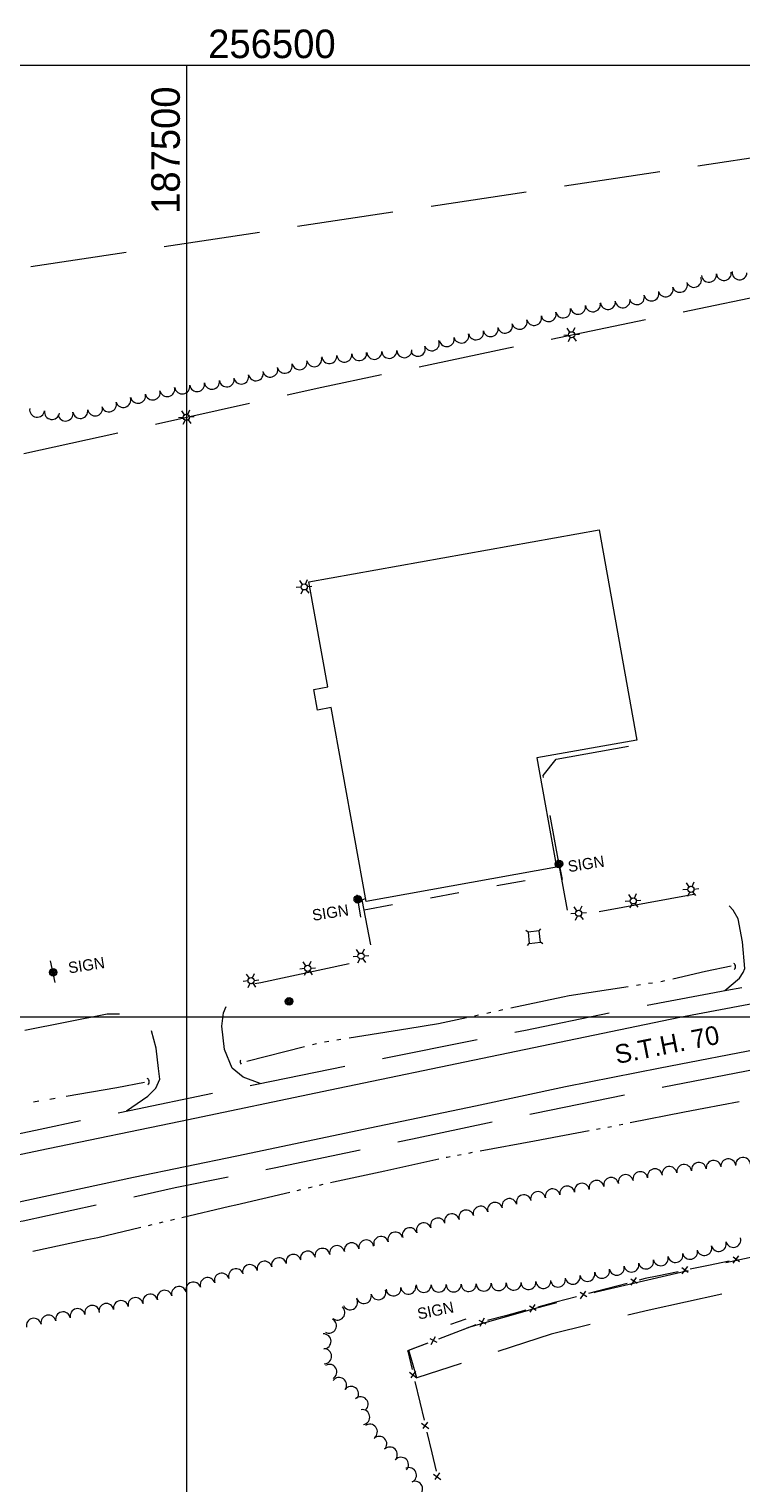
# Model space of a CAD drawing. Header units: feet. Extents: x 186981 to 189000, y 254284 to 256762.
# Tile 6 of 8: x 187417 to 187791, y 255755 to 256519. Entities that reach past the tile are written whole.
import ezdxf
from ezdxf.enums import TextEntityAlignment as Align

# ---------------------------------------------------------------- set-up
doc = ezdxf.new("R2010")
doc.units = ezdxf.units.FT
doc.header["$MEASUREMENT"] = 0
for name, pattern in [('DGN Style 3', [70.841088, 50.600777, -20.240311]), ('DGN Style 4', [81.011845, 40.480622, -20.240311, 0.050601, -20.240311]), ('DGN Style 5', [35.420544, 15.180233, -20.240311]), ('DGN Style 6', [96.242679, 0.050601, -20.240311, 35.420544, -20.240311, 0.050601, -20.240311])]:
    doc.linetypes.add(name, pattern=pattern)
for name, color, linetype, lineweight in [('E_DWY', 73, 'DGN Style 3', 0), ('E_LAND_Vegetation', 21, 'Continuous', 0), ('E_MAP_GridLines', 251, 'Continuous', 0), ('E_MAP_Limits', 21, 'DGN Style 3', 0), ('E_MISCPROP', 40, 'Continuous', 0), ('E_MISCPROP_HvyLine', 54, 'Continuous', 13), ('E_MISCPROP_Railing', 40, 'Continuous', 0), ('E_PATH_Sidewalk', 73, 'DGN Style 5', 0), ('E_RDWY', 40, 'Continuous', 13), ('E_RDWY_Gravel', 40, 'DGN Style 3', 13), ('E_RDWY_Name', 221, 'Continuous', 0), ('E_UTL_AboveGroundPipe', 40, 'DGN Style 4', 0), ('E_WTR', 251, 'DGN Style 6', 0)]:
    doc.layers.add(name, color=color, linetype=linetype, lineweight=lineweight)
doc.styles.add('Style-IGR_FONT_0', font='IGR_FONT_0.shx')

# ---------------------------------------------------------------- blocks, each defined once
blk = doc.blocks.new('CULVRT_2')
at = {"layer": 'E_MISCPROP_Railing', "color": 40, "linetype": 'Continuous', "lineweight": 0}
blk.add_arc((3, 2.3), 3.75, 216.8797, 323.1192, dxfattribs=at)
blk = doc.blocks.new('CULVRT_3')
at = {"layer": 'E_MISCPROP_Railing', "color": 40, "linetype": 'Continuous', "lineweight": 0}
blk.add_arc((3, 2.2), 3.75, 216.8791, 323.1186, dxfattribs=at)
blk = doc.blocks.new('CULVRT_4')
at = {"layer": 'E_MISCPROP_Railing', "color": 40, "linetype": 'Continuous', "lineweight": 0}
blk.add_arc((3, 2.3), 3.75, 216.8784, 323.118, dxfattribs=at)
blk = doc.blocks.new('PED')
at = {"layer": 'E_UTL_AboveGroundPipe', "color": 101, "linetype": 'Continuous', "lineweight": 13}
for p, q in [((-0.91, 0.85), (-1.23, 1.17)), ((0.89, 0.85), (1.21, 1.17)), ((-1.23, -1.27), (-0.91, -0.95)), ((1.21, -1.27), (0.89, -0.95))]:
    blk.add_line(p, q, dxfattribs=at)
at = {"layer": 'E_UTL_AboveGroundPipe', "color": 101, "linetype": 'Continuous', "lineweight": 13, "flags": 128}
blk.add_lwpolyline([(-0.91, -0.95), (0.89, -0.95), (0.89, 0.85), (-0.91, 0.85)], close=True, dxfattribs=at)
blk = doc.blocks.new('SIGN')
at = {"layer": 'E_MISCPROP', "color": 20, "linetype": 'Continuous', "lineweight": 0, "style": 'Style-IGR_FONT_0'}
blk.add_text('SIGN', height=1.8, rotation=360, dxfattribs=at).set_placement((-2.6, 0.06), align=Align.MIDDLE_LEFT)
blk = doc.blocks.new('POLE')
at = {"layer": 'E_MISCPROP', "color": 20, "linetype": 'Continuous', "lineweight": 0}
for centre, radius in [((0, 0.01), 0.605), ((0, 0.01), 0.456), ((0, 0), 0.303), ((0, 0), 0.151)]:
    blk.add_circle(centre, radius, dxfattribs=at)
blk = doc.blocks.new('LTP')
at = {"layer": 'E_MISCPROP', "color": 20, "linetype": 'Continuous', "lineweight": 0}
for p, q in [((-0.49, 0.02), (-1.27, 0.04)), ((-0.24, 0.43), (-0.6, 1.12)), ((0.27, 0.43), (0.68, 1.1)), ((-0.26, -0.43), (-0.67, -1.08)), ((0.23, -0.44), (0.6, -1.09)), ((0.49, -0.01), (1.25, -0.03))]:
    blk.add_line(p, q, dxfattribs=at)
blk.add_circle((0, 0), 0.492, dxfattribs=at)
blk = doc.blocks.new('SIGN_2')
at = {"layer": 'E_MISCPROP', "color": 20, "linetype": 'Continuous', "lineweight": 0, "style": 'Style-IGR_FONT_0'}
blk.add_text('SIGN', height=1.8, rotation=359.9999, dxfattribs=at).set_placement((-2.6, 0.06), align=Align.MIDDLE_LEFT)

msp = doc.modelspace()

# ---------------------------------------------------------------- linework, layer by layer
at = {"layer": 'E_DWY', "color": 51, "linetype": 'DGN Style 3', "lineweight": 0, "flags": 128}
for points in [[(187468.24, 255950.52), (187479.46, 255958.36), (187483.69, 255962.56), (187485.77, 255967.21), (187485.13, 255972.77), (187483.88, 255983.54), (187480.92, 255994.4), (187477.26, 255997.64), (187472.71, 256000.39), (187466.14, 256001.3), (187458.08, 256001.45), (187406.55, 255991.21), (187346.62, 256282), (187405.86, 256294.02), (187570.78, 256330.86), (187668.85, 256351.49), (187808.61, 256380.49), (187818.57, 256382.25), (187819.83, 256373.55)], [(187782.46, 256013.76), (187790.19, 256020.34), (187792.11, 256023.27), (187792.89, 256025.41), (187791.71, 256039.37), (187789.33, 256051.51), (187786.8, 256056.02), (187783.64, 256059.49), (187779.78, 256061.85), (187776.05, 256063.44), (187772.22, 256064.61), (187769.31, 256064.85), (187700.41, 256052.16), (187687.02, 256126.76), (187693.91, 256135.46), (187734.03, 256142.61), (187733.55, 256144.94)], [(187538.46, 255964.99), (187529.47, 255968.21), (187523.67, 255973.03), (187519.79, 255982.73), (187518.23, 255995.16), (187519.21, 256002.04), (187521.33, 256007.44), (187525.12, 256012.06), (187529.21, 256015.46), (187533.32, 256017.05), (187538.7, 256018.04), (187597.86, 256030.69), (187591.98, 256061.52), (187593.78, 256062.09)], [(188039.32, 255680.95), (188028.87, 255677.37), (188016.2, 255700.01), (188005.62, 255717.6), (187989.53, 255742.45), (187969.15, 255772.97), (187950.93, 255797.76), (187930.5, 255821.17), (187911.34, 255842.36), (187899.86, 255852.74), (187888.87, 255861.04), (187880.88, 255865.42), (187872.52, 255867.22), (187858.55, 255867.85), (187842.68, 255866.82), (187810.18, 255860.79), (187742.7, 255845.92), (187691.15, 255833.29), (187620.65, 255810.23), (187616.54, 255824.85), (187648.01, 255836.86), (187682.53, 255846.72), (187714.92, 255855.52), (187759.34, 255865.82), (187800.01, 255874.5), (187841.64, 255882.6), (187857.35, 255884.58), (187861.81, 255884.09), (187874.8, 255883.13), (187883.61, 255880.89), (187891.55, 255877.11), (187900.78, 255871.46), (187918.04, 255854.19), (187948.25, 255820.77), (187968.7, 255794.92), (187989.61, 255765.17), (188011.11, 255732.91), (188026.08, 255706.75), (188040.57, 255681.68), (188038.83, 255680.75)]]:
    msp.add_lwpolyline(points, dxfattribs=at)
at = {"layer": 'E_LAND_Vegetation', "color": 93, "linetype": 'Continuous', "lineweight": 0}
for centre, radius, start, end in [((187781.87, 256390.85), 3.94, 186.58309, 6.56777), ((187790.1, 256391.24), 3.94, 175.58583, 355.57051), ((187751.31, 256382.27), 3.94, 197.41416, 17.39884), ((187758.82, 256384.62), 3.94, 197.41416, 17.39884), ((187766.16, 256387.23), 3.94, 199.76493, 19.7496), ((187774.05, 256389.95), 3.94, 186.58309, 6.56777), ((187720.99, 256375.62), 3.94, 186.52884, 6.51352), ((187728.82, 256376.51), 3.94, 186.52884, 6.51352), ((187736.23, 256378.14), 3.94, 194.22997, 14.21465), ((187743.86, 256380.07), 3.94, 194.22997, 14.21465), ((187682.25, 256367.24), 3.94, 194.83104, 14.81571), ((187689.89, 256369.23), 3.94, 194.43436, 14.41903), ((187697.51, 256371.19), 3.94, 194.43436, 14.41903), ((187705.34, 256373.07), 3.94, 189.58001, 9.56469), ((187713.1, 256374.38), 3.94, 189.58001, 9.56469), ((187651.77, 256359.66), 3.94, 192.41059, 12.39526), ((187659.46, 256361.35), 3.94, 192.41059, 12.39526), ((187667.02, 256363.21), 3.94, 194.83104, 14.81571), ((187674.64, 256365.22), 3.94, 194.83104, 14.81571), ((187621.21, 256351.02), 3.94, 201.29369, 21.27837), ((187628.55, 256353.88), 3.94, 201.29369, 21.27837), ((187636.38, 256356.11), 3.94, 193.53507, 13.51975), ((187644.04, 256357.95), 3.94, 193.53507, 13.51975), ((187559.12, 256343.92), 3.94, 191.88396, 11.86864), ((187566.83, 256345.54), 3.94, 191.88396, 11.86864), ((187574.76, 256347.17), 3.94, 185.73135, 5.71602), ((187582.6, 256347.96), 3.94, 185.73135, 5.71602), ((187590.43, 256348.74), 3.94, 185.73135, 5.71602), ((187598.35, 256349.4), 3.94, 183.79298, 3.77766), ((187606.21, 256349.92), 3.94, 183.79298, 3.77766), ((187614.14, 256350.28), 3.94, 182.10682, 2.0915), ((187528.5, 256336.42), 3.94, 192.63023, 12.61491), ((187536.19, 256338.14), 3.94, 192.63023, 12.61491), ((187543.73, 256340.09), 3.94, 194.90002, 14.8847), ((187551.35, 256342.11), 3.94, 194.90002, 14.8847), ((187489.68, 256329.84), 3.94, 192.81233, 12.79701), ((187497.57, 256331.22), 3.94, 189.09039, 9.07507), ((187505.34, 256332.46), 3.94, 189.09039, 9.07507), ((187513.12, 256333.7), 3.94, 189.09039, 9.07507), ((187520.9, 256334.95), 3.94, 189.09039, 9.07507), ((187459.07, 256321.81), 3.94, 197.45223, 17.43691), ((187466.58, 256324.17), 3.94, 197.45223, 17.43691), ((187474.32, 256326.34), 3.94, 192.81233, 12.79701), ((187482, 256328.09), 3.94, 192.81233, 12.79701), ((187421.34, 256319.01), 3.94, 171.43243, 351.41711), ((187429.13, 256317.83), 3.94, 171.43243, 351.41711), ((187436.26, 256317.01), 3.94, 189.6864, 9.67108), ((187444.02, 256318.34), 3.94, 189.6864, 9.67108), ((187451.79, 256319.66), 3.94, 189.6864, 9.67108), ((187776.52, 255920.61), 3.91, 7.89416, 187.87884), ((187784.2, 255921.45), 3.91, 5.50718, 185.49186), ((187791.98, 255922.2), 3.91, 5.50718, 185.49186), ((187730.37, 255913.17), 3.91, 11.29259, 191.27726), ((187738.03, 255914.7), 3.91, 11.29259, 191.27726), ((187745.7, 255916.23), 3.91, 11.29259, 191.27726), ((187753.3, 255917.4), 3.91, 7.89416, 187.87884), ((187761.04, 255918.47), 3.91, 7.89416, 187.87884), ((187768.78, 255919.54), 3.91, 7.89416, 187.87884), ((187692.01, 255905.68), 3.91, 10.78882, 190.7735), ((187699.68, 255907.14), 3.91, 10.78882, 190.7735), ((187707.36, 255908.6), 3.91, 10.78882, 190.7735), ((187715.04, 255910.11), 3.91, 11.29259, 191.27726), ((187722.71, 255911.64), 3.91, 11.29259, 191.27726), ((187661.74, 255898.56), 3.91, 14.86389, 194.84857), ((187669.29, 255900.56), 3.91, 14.86389, 194.84857), ((187676.85, 255902.56), 3.91, 14.86389, 194.84857), ((187684.33, 255904.22), 3.91, 10.78882, 190.7735), ((187631.74, 255890.35), 3.91, 19.03111, 199.01579), ((187639.08, 255892.55), 3.91, 14.86389, 194.84857), ((187646.63, 255894.55), 3.91, 14.86389, 194.84857), ((187654.19, 255896.55), 3.91, 14.86389, 194.84857), ((187609.42, 255882.95), 3.91, 16.72634, 196.71101), ((187616.97, 255885.26), 3.91, 19.03111, 199.01579), ((187624.35, 255887.8), 3.91, 19.03111, 199.01579), ((187578.79, 255875.87), 3.91, 10.82055, 190.80523), ((187586.47, 255877.34), 3.91, 10.82055, 190.80523), ((187594.14, 255878.81), 3.91, 10.82055, 190.80523), ((187601.93, 255880.7), 3.91, 16.72634, 196.71101), ((187771.65, 255878.51), 3.94, 195.73357, 15.71824), ((187779.23, 255880.65), 3.94, 195.73357, 15.71824), ((187786.82, 255882.78), 3.94, 195.73357, 15.71824), ((187540.69, 255867.65), 3.91, 13.13181, 193.11648), ((187548.3, 255869.43), 3.91, 13.13181, 193.11648), ((187555.91, 255871.2), 3.91, 13.13181, 193.11648), ((187563.44, 255872.94), 3.91, 10.82055, 190.80523), ((187571.12, 255874.41), 3.91, 10.82055, 190.80523), ((187741.05, 255871.46), 3.94, 192.33145, 12.31613), ((187748.75, 255873.14), 3.94, 192.33145, 12.31613), ((187756.45, 255874.83), 3.94, 192.33145, 12.31613), ((187764.15, 255876.51), 3.94, 192.33145, 12.31613), ((187518.28, 255861.38), 3.91, 17.4089, 197.39358), ((187525.73, 255863.72), 3.91, 17.4089, 197.39358), ((187533.08, 255865.88), 3.91, 13.13181, 193.11648), ((187702.53, 255863.41), 3.94, 190.70417, 10.68885), ((187710.22, 255864.92), 3.94, 191.92, 11.90468), ((187717.94, 255866.54), 3.94, 191.92, 11.90468), ((187725.65, 255868.17), 3.94, 191.92, 11.90468), ((187733.36, 255869.8), 3.94, 191.92, 11.90468), ((187488.27, 255852.36), 3.91, 14.94515, 194.92983), ((187495.82, 255854.37), 3.91, 14.94515, 194.92983), ((187503.36, 255856.71), 3.91, 17.4089, 197.39358), ((187510.82, 255859.04), 3.91, 17.4089, 197.39358), ((187600.51, 255855.26), 3.94, 194.76116, 14.74584), ((187608.43, 255857.26), 3.94, 186.79361, 6.77829), ((187616.25, 255858.19), 3.94, 186.79361, 6.77829), ((187624.29, 255859.13), 3.94, 180.93889, 0.92357), ((187632.17, 255859.26), 3.94, 180.93889, 0.92357), ((187640.05, 255859.39), 3.94, 180.93889, 0.92357), ((187647.9, 255859.59), 3.94, 181.77823, 1.76291), ((187655.78, 255859.83), 3.94, 181.77823, 1.76291), ((187663.66, 255860.08), 3.94, 181.7049, 1.68958), ((187671.54, 255860.31), 3.94, 181.7049, 1.68958), ((187679.32, 255860.58), 3.94, 184.46084, 4.44552), ((187687.17, 255861.19), 3.94, 184.46084, 4.44552), ((187694.79, 255861.95), 3.94, 190.70417, 10.68885), ((187450.25, 255844.39), 3.92, 12.38242, 192.3671), ((187457.67, 255845.45), 3.91, 11.43443, 191.41911), ((187465.33, 255847), 3.91, 11.43443, 191.41911), ((187472.99, 255848.54), 3.91, 11.43443, 191.41911), ((187480.72, 255850.34), 3.91, 14.94515, 194.92983), ((187585.68, 255849.96), 3.93, 205.79226, 25.77693), ((187592.89, 255853.25), 3.94, 194.76116, 14.74584), ((187419.6, 255837.67), 3.92, 12.38242, 192.3671), ((187427.26, 255839.35), 3.92, 12.38242, 192.3671), ((187434.93, 255841.03), 3.92, 12.38242, 192.3671), ((187442.59, 255842.71), 3.92, 12.38242, 192.3671), ((187574.57, 255837.68), 3.93, 241.66325, 61.64793), ((187579.02, 255844.58), 3.93, 230.93224, 50.91692), ((187571.72, 255829.45), 3.93, 271.91873, 91.90341), ((187571.99, 255821.6), 3.93, 271.91873, 91.90341), ((187574.77, 255813.43), 3.93, 299.73283, 119.71751), ((187579.87, 255806.54), 3.93, 323.5608, 143.54548), ((187586.19, 255801.87), 3.93, 323.5608, 143.54548), ((187591.17, 255796.38), 3.93, 311.50265, 131.48733), ((187592.03, 255789.68), 3.93, 279.50923, 99.49391), ((187596.04, 255782.03), 3.93, 306.76302, 126.7477), ((187601, 255775.59), 3.93, 314.53231, 134.51698), ((187606.51, 255769.98), 3.93, 314.53231, 134.51698), ((187612.41, 255764.61), 3.93, 318.08335, 138.06803), ((187616.58, 255759.19), 3.93, 294.10018, 114.08486), ((187619.79, 255752.02), 3.93, 294.10018, 114.08486)]:
    msp.add_arc(centre, radius, start, end, dxfattribs=at)
at = {"layer": 'E_MAP_GridLines', "color": 161, "linetype": 'Continuous', "lineweight": 0}
for p, q in [((187000, 256500), (189000, 256500)), ((187500, 254500), (187500, 256500)), ((187000, 256000), (189000, 256000))]:
    msp.add_line(p, q, dxfattribs=at)
at = {"layer": 'E_MAP_Limits', "color": 73, "linetype": 'DGN Style 3', "lineweight": 0, "flags": 128}
msp.add_lwpolyline([(187277.93, 256372.97), (187867.14, 256462.14)], dxfattribs=at)
at = {"layer": 'E_MISCPROP', "color": 20, "linetype": 'Continuous', "lineweight": 0}
for p, q in [((187697.18, 256072.14), (187695.07, 256082.73)), ((187591.34, 256052.41), (187589.35, 256064.1)), ((187430.79, 256017.95), (187428.36, 256029.44)), ((187638.58, 255838.41), (187646.57, 255841.31))]:
    msp.add_line(p, q, dxfattribs=at)
at = {"layer": 'E_MISCPROP_HvyLine', "color": 241, "linetype": 'Continuous', "lineweight": 13, "flags": 128}
msp.add_lwpolyline([(187594.03, 256060.67), (187575.78, 256162.51), (187568.53, 256161.21), (187566.59, 256172.05), (187573.95, 256173.37), (187564.06, 256228.61), (187716.49, 256255.9), (187736.27, 256145.43), (187683.77, 256136.03), (187694.06, 256078.58)], close=True, dxfattribs=at)
at = {"layer": 'E_MISCPROP_Railing', "color": 40, "linetype": 'Continuous', "lineweight": 0}
for p, q in [((187789.61, 255874.35), (187786.67, 255870.49)), ((187790.09, 255871.2), (187786.76, 255873.7)), ((187762.72, 255868.78), (187759.78, 255864.91)), ((187763.2, 255865.62), (187759.87, 255868.12)), ((187709.26, 255855.89), (187706.53, 255851.87)), ((187736.45, 255859.82), (187732.99, 255862.13)), ((187735.8, 255862.94), (187733.07, 255858.92)), ((187682.72, 255848.84), (187680, 255844.81)), ((187709.91, 255852.76), (187706.45, 255855.08)), ((187657.04, 255838.51), (187653.36, 255840.47)), ((187656.07, 255841.56), (187653.76, 255837.28)), ((187683.38, 255845.71), (187679.91, 255848.02)), ((187631.34, 255828.82), (187627.66, 255830.77)), ((187630.37, 255831.87), (187628.07, 255827.59)), ((187616.77, 255813.18), (187620.71, 255810.36)), ((187619.91, 255813.76), (187617.5, 255810.36)), ((187626.24, 255787.03), (187623.83, 255783.63)), ((187623.09, 255786.46), (187627.04, 255783.63)), ((187629.42, 255759.74), (187633.36, 255756.91)), ((187632.56, 255760.31), (187630.16, 255756.91))]:
    msp.add_line(p, q, dxfattribs=at)
at = {"layer": 'E_MISCPROP_Railing', "color": 40, "linetype": 'Continuous', "lineweight": 0, "flags": 128}
for points in [[(187784.72, 255871.6), (187773.8, 255869.33)], [(187746.91, 255863.75), (187740.5, 255862.42), (187737.34, 255861.58)], [(187757.83, 255866.02), (187746.91, 255863.75)], [(187773.8, 255869.33), (187764.19, 255867.34)], [(187720.28, 255857.05), (187710.8, 255854.53)], [(187731.07, 255859.92), (187720.28, 255857.05)], [(187693.75, 255850), (187684.26, 255847.48)], [(187704.53, 255852.86), (187693.75, 255850)], [(187667.21, 255842.94), (187658.35, 255840.59), (187657.74, 255840.36)], [(187677.99, 255845.81), (187667.21, 255842.94)], [(187641.23, 255834.13), (187632.05, 255830.67)], [(187651.67, 255838.07), (187641.23, 255834.13)], [(187625.98, 255828.38), (187615.83, 255824.55), (187615.91, 255824.24)], [(187615.91, 255824.24), (187618.17, 255814.69)], [(187619.66, 255808.38), (187622.23, 255797.52)], [(187622.23, 255797.52), (187624.49, 255787.97)], [(187625.99, 255781.65), (187628.56, 255770.8)], [(187628.56, 255770.8), (187630.82, 255761.25)]]:
    msp.add_lwpolyline(points, dxfattribs=at)
at = {"layer": 'E_PATH_Sidewalk', "color": 51, "linetype": 'DGN Style 5', "lineweight": 0, "flags": 128}
msp.add_lwpolyline([(187593, 256056.18), (187696.29, 256075.13)], dxfattribs=at)
at = {"layer": 'E_RDWY', "color": 21, "linetype": 'Continuous', "lineweight": 13, "flags": 128}
for points in [[(187356.33, 255915.88), (187427.04, 255930.77), (187496.62, 255945.12), (187575.22, 255961.55), (187659.4, 255979.17), (187758.75, 255999.76), (187822.86, 256011.86), (187868.33, 256019.46), (187915.23, 256026.38), (187960.87, 256032.36), (188002.77, 256037.18), (188056.32, 256042.48), (188109.24, 256047.09), (188249.98, 256054.28), (188299.4, 256054.76), (188353.64, 256054.6), (188408.57, 256053.35), (188455.47, 256051.21)], [(188457.87, 256026.96), (188428.63, 256028.34), (188387.77, 256029.36), (188345.43, 256029.99), (188215.4, 256028.82), (188144.69, 256024.73), (188096.62, 256021.05), (188047.86, 256016.76), (187984.94, 256009.91), (187938.23, 256004.49), (187892.76, 255998.07), (187849.73, 255991.69), (187804.56, 255983.91), (187748.47, 255972.97), (187698.76, 255963.11), (187651.45, 255953.11), (187600.2, 255942.32), (187526.17, 255926.77), (187471.89, 255915.52), (187415.84, 255903.54), (187405.5, 255901.21)]]:
    msp.add_lwpolyline(points, dxfattribs=at)
at = {"layer": 'E_RDWY_Gravel', "color": 21, "linetype": 'DGN Style 3', "lineweight": 13, "flags": 128}
for points in [[(187325.21, 255920.53), (187378.53, 255931.55), (187422.89, 255941), (187469.76, 255950.84), (187536.68, 255964.62), (187593.03, 255976.24), (187677.76, 255993.05), (187739.08, 256005.66), (187783.44, 256013.94), (187845.85, 256025.64), (187880.91, 256031.07), (187911.16, 256036.02), (187975.17, 256043.78), (188026.09, 256048.61), (188080.79, 256053.91), (188144.74, 256059.3), (188195.59, 256062.76), (188253.44, 256065.16), (188293.35, 256065.34), (188354.04, 256065.67), (188434.57, 256063.17), (188464.84, 256062.02)], [(188080.2, 256007.96), (188040.74, 256003.94), (187989.39, 255999.06), (187932.89, 255992.55), (187870.68, 255984.41), (187817.95, 255976.24), (187749.11, 255962.77), (187682.71, 255949.26), (187618.46, 255935.77), (187545.86, 255920.54), (187493.87, 255910.06), (187413.98, 255892.53), (187375.75, 255887.04)]]:
    msp.add_lwpolyline(points, dxfattribs=at)
at = {"layer": 'E_WTR', "color": 161, "linetype": 'Continuous', "lineweight": 0, "flags": 128}
for points in [[(187755.09, 256019.98), (187772.2, 256023.92), (187785.68, 256026.81)], [(187735.95, 256016.6), (187738.09, 256016.93)], [(187742.36, 256017.6), (187744.49, 256017.93)], [(187748.76, 256018.59), (187749.71, 256018.74), (187750.88, 256019.01)], [(187670.05, 256004.69), (187697.26, 256010.57), (187700.72, 256011.11)], [(187700.72, 256011.11), (187731.68, 256015.94)], [(187651.04, 256000.57), (187653.15, 256001.03)], [(187657.38, 256001.94), (187659.49, 256002.4)], [(187663.72, 256003.31), (187665.83, 256003.77)], [(187585.08, 255988.94), (187616.03, 255993.89)], [(187616.03, 255993.89), (187632.11, 255996.47), (187646.82, 255999.65)], [(187565.98, 255985.36), (187568.08, 255985.88)], [(187572.28, 255986.89), (187574.41, 255987.23)], [(187578.68, 255987.91), (187580.81, 255988.25)], [(187531.37, 255976.76), (187561.78, 255984.31)], [(187436.51, 255958.26), (187463.24, 255962.86), (187477.71, 255965.66)], [(187419.45, 255955.29), (187422.29, 255955.8)], [(187427.98, 255956.78), (187430.82, 255957.28)], [(187761.3, 255950.04), (187771.35, 255952.04), (187789.89, 255955.42)], [(187732.77, 255944.37), (187761.3, 255950.04)], [(187682.51, 255934.85), (187711.11, 255940.18)], [(187715.05, 255940.92), (187717.02, 255941.28)], [(187720.97, 255942.02), (187720.97, 255942.02), (187722.94, 255942.41)], [(187726.87, 255943.19), (187728.84, 255943.58)], [(187653.91, 255929.51), (187682.51, 255934.85)], [(187603.83, 255919.13), (187632.25, 255925.34)], [(187636.17, 255926.19), (187636.56, 255926.28), (187638.14, 255926.58)], [(187642.08, 255927.31), (187644.05, 255927.68)], [(187648, 255928.41), (187649.97, 255928.78)], [(187575.41, 255912.89), (187577.02, 255913.27), (187603.83, 255919.13)], [(187557.84, 255908.76), (187559.79, 255909.22)], [(187563.7, 255910.14), (187565.65, 255910.6)], [(187569.56, 255911.52), (187571.51, 255911.98)], [(187525.61, 255901.19), (187553.93, 255907.84)], [(187497.3, 255894.51), (187522.34, 255900.42), (187525.61, 255901.19)], [(187447.48, 255882.91), (187453.12, 255884.1), (187475.82, 255889.45)], [(187479.73, 255890.37), (187481.68, 255890.83)], [(187485.59, 255891.75), (187487.54, 255892.21)], [(187491.44, 255893.13), (187493.39, 255893.59)], [(187419.01, 255876.92), (187447.48, 255882.91)]]:
    msp.add_lwpolyline(points, dxfattribs=at)

# ---------------------------------------------------------------- block references
at = {"layer": 'E_MISCPROP', "color": 20, "linetype": 'Continuous', "lineweight": 0}
for name, p, xscale, yscale, zscale, rotation in [('LTP', (187701.96, 256358.36), 3.280840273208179, 3.280840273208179, 3.280840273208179, 6.499937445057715), ('LTP', (187499.66, 256315.07), 3.280840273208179, 3.280840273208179, 3.280840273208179, 6.499937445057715), ('LTP', (187561.55, 256225.89), 3.280840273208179, 3.280840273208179, 3.280840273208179, 6.499937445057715), ('POLE', (187695.32, 256080.31), 3.280840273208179, 3.280840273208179, 3.280840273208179, 6.499937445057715), ('SIGN_2', (187708.47, 256080.01), 3.280836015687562, 3.280836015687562, 3.280836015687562, 8.828257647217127), ('LTP', (187764.58, 256067), 3.280840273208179, 3.280840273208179, 3.280840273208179, 6.499937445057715), ('POLE', (187589.7, 256061.76), 3.280840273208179, 3.280840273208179, 3.280840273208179, 6.499937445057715), ('LTP', (187734.3, 256060.9), 3.280840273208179, 3.280840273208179, 3.280840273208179, 6.499937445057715), ('SIGN_2', (187574.2, 256054.41), 3.280836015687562, 3.280836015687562, 3.280836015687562, 8.828257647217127), ('LTP', (187705.62, 256054.41), 3.280840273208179, 3.280840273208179, 3.280840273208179, 6.499937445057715), ('LTP', (187591.4, 256031.87), 3.280840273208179, 3.280840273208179, 3.280840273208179, 6.499937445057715), ('POLE', (187429.76, 256023.38), 3.280840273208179, 3.280840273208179, 3.280840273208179, 6.499937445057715), ('SIGN_2', (187446.13, 256026.77), 3.280836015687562, 3.280836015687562, 3.280836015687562, 8.828257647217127), ('LTP', (187563.38, 256025.43), 3.280840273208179, 3.280840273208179, 3.280840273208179, 6.499937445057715), ('LTP', (187533.69, 256018.97), 3.280840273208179, 3.280840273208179, 3.280840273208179, 6.499937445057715), ('POLE', (187553.6, 256008.08), 3.280840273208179, 3.280840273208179, 3.280840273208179, 6.499937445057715), ('SIGN', (187629.43, 255845.29), 3.280837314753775, 3.280837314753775, 3.280837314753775, 11.50005589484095)]:
    msp.add_blockref(name, p, dxfattribs=dict(at, xscale=xscale, yscale=yscale, zscale=zscale, rotation=rotation))
at = {"layer": 'E_MISCPROP_Railing', "color": 40, "linetype": 'Continuous', "lineweight": 0}
for name, p, xscale, yscale, zscale, rotation in [('CULVRT_4', (187787.47, 256024.94), 0.5189279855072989, 0.5189279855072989, 0.5189279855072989, 96.47452842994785), ('CULVRT_3', (187528.28, 255977.29), 0.3517012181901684, 0.3517012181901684, 0.3517012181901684, 276.5176267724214), ('CULVRT_2', (187479.58, 255964.28), 0.5656918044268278, 0.5656918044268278, 0.5656918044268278, 96.49285096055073)]:
    msp.add_blockref(name, p, dxfattribs=dict(at, xscale=xscale, yscale=yscale, zscale=zscale, rotation=rotation))
at = {"layer": 'E_UTL_AboveGroundPipe', "color": 101, "linetype": 'Continuous', "lineweight": 13, "xscale": 3.280840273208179, "yscale": 3.280840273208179, "zscale": 3.280840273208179, "rotation": 6.499937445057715}
msp.add_blockref('PED', (187682.36, 256042.01), dxfattribs=at)

# ---------------------------------------------------------------- texts
at = {"layer": 'E_MAP_GridLines', "color": 161, "linetype": 'Continuous', "lineweight": 0, "style": 'Style-IGR_FONT_0'}
msp.add_text('  256500  ', height=15, dxfattribs=at).set_placement((187500, 256503.75))
msp.add_text('  187500  ', height=15, rotation=90, dxfattribs=at).set_placement((187496.25, 256500), align=Align.RIGHT)
at = {"layer": 'E_RDWY_Name', "linetype": 'Continuous', "style": 'Style-IGR_FONT_0', "width": 0.999986}
msp.add_text('S.T.H. 70', height=9.842, rotation=11.21319, dxfattribs=at).set_placement((187725.72, 255975.14))

doc.saveas('drawing.dxf')
